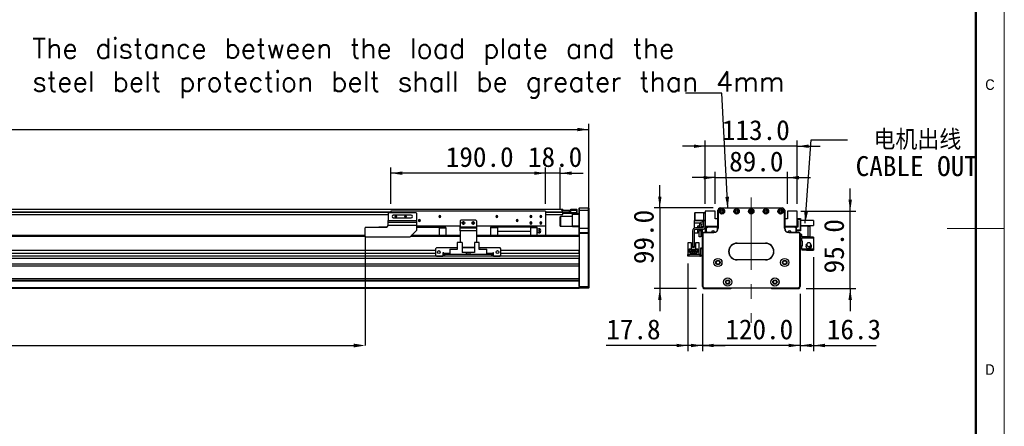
# Model space of a CAD drawing. Header units: millimetres. Extents: x 35 to 2924, y 35 to 2044.
# Tile 7 of 10: x 1696 to 2905, y 796 to 1296. Entities that reach past the tile are written whole.
import ezdxf

# ---------------------------------------------------------------- set-up
doc = ezdxf.new("R2010")
doc.units = ezdxf.units.MM
doc.header["$LTSCALE"] = 7
doc.header["$PDSIZE"] = -1
doc.linetypes.add('CENTERX2', pattern=[20.32, 12.7, -2.54, 2.54, -2.54])
doc.layers.add('DIMNS', color=7, linetype='Continuous')
doc.styles.add('SLDTEXTSTYLE1', font='Gothic.ttf', dxfattribs={"width": 0.913})
doc.styles.add('SLDTEXTSTYLE10', font='txt', dxfattribs={"bigfont": 'bigfont'})
doc.styles.add('SLDTEXTSTYLE9', font='txt')
doc.dimstyles.new('SLDDIMSTYLE0', dxfattribs={"dimtxt": 24.5, "dimasz": 14, "dimexe": 0, "dimexo": 0.0625, "dimgap": 6.125, "dimtad": 2, "dimdec": 1, "dimrnd": 1e-09, "dimzin": 4, "dimdsep": 46, "dimtxsty": 'SLDTEXTSTYLE9', "dimsah": 1, "dimcen": 0.09, "dimadec": 0, "dimazin": 1, "dimtfac": 1, "dimtdec": 1, "dimtofl": 0, "dimtmove": 0, "dimatfit": 3, "dimfxl": 0, "dimfrac": 2, "dimtolj": 1, "dimtzin": 12, "dimarcsym": 0})
doc.dimstyles.new('SLDDIMSTYLE1', dxfattribs={"dimtxt": 24.5, "dimasz": 14, "dimexe": 0, "dimexo": 0.0625, "dimgap": 6.125, "dimtad": 2, "dimdec": 1, "dimrnd": 1e-09, "dimzin": 4, "dimdsep": 46, "dimtxsty": 'SLDTEXTSTYLE9', "dimsah": 1, "dimcen": 0.09, "dimadec": 0, "dimazin": 1, "dimtfac": 1, "dimtdec": 1, "dimtmove": 0, "dimatfit": 0, "dimfxl": 0, "dimfrac": 2, "dimtolj": 1, "dimtzin": 12, "dimarcsym": 0})
doc.dimstyles.new('SLDDIMSTYLE2', dxfattribs={"dimtxt": 0.18, "dimasz": 14, "dimexe": 0, "dimexo": 0.0625, "dimgap": 0, "dimtad": 0, "dimtih": 1, "dimtoh": 1, "dimdec": 0, "dimrnd": 1e-09, "dimzin": 0, "dimdsep": 46, "dimtxsty": 'Standard', "dimsah": 1, "dimcen": 0.09, "dimadec": 0, "dimazin": 0, "dimtfac": 14, "dimtdec": 0, "dimtofl": 0, "dimtmove": 0, "dimatfit": 3, "dimfxl": 0, "dimfrac": 2, "dimtolj": 1, "dimtzin": 0, "dimarcsym": 0})
doc.dimstyles.new('SLDDIMSTYLE3', dxfattribs={"dimtxt": 24.5, "dimasz": 14, "dimexe": 0, "dimexo": 0.0625, "dimgap": 6.125, "dimtad": 2, "dimdec": 1, "dimrnd": 1e-09, "dimzin": 12, "dimdsep": 46, "dimtxsty": 'SLDTEXTSTYLE9', "dimsah": 1, "dimcen": 0.09, "dimadec": 0, "dimazin": 3, "dimtfac": 1, "dimtdec": 1, "dimtmove": 0, "dimatfit": 0, "dimfxl": 0, "dimfrac": 2, "dimtolj": 1, "dimtzin": 12, "dimarcsym": 0})

# ---------------------------------------------------------------- blocks, each defined once
blk = doc.blocks.new('_D')
at = {"layer": 'DIMNS'}
for p, q in [((118.9, 1042), (118.9, 1167.9)), ((118.9, 1160.9), (2394.9, 1160.9)), ((2394.9, 1042), (2394.9, 1167.9))]:
    blk.add_line(p, q, dxfattribs=at)
for points in [[(118.9, 1160.9), (132.9, 1158.8), (132.9, 1163)], [(2394.9, 1160.9), (2380.9, 1163), (2380.9, 1158.8)]]:
    blk.add_solid(points, dxfattribs=at)
at = {"layer": 'DIMNS', "insert": (1211.1, 1193.1), "char_height": 24.5, "attachment_point": 1, "style": 'SLDTEXTSTYLE9'}
blk.add_mtext('2276.0', dxfattribs=at)
blk = doc.blocks.new('_D_3')
at = {"layer": 'DIMNS'}
for p, q in [((2151.9, 1069.5), (2151.9, 1114.3)), ((2341.9, 1069.5), (2341.9, 1114.3)), ((2341.9, 1107.3), (2151.9, 1107.3))]:
    blk.add_line(p, q, dxfattribs=at)
for points in [[(2151.9, 1107.3), (2165.9, 1105.2), (2165.9, 1109.4)], [(2341.9, 1107.3), (2327.9, 1109.4), (2327.9, 1105.2)]]:
    blk.add_solid(points, dxfattribs=at)
at = {"layer": 'DIMNS', "insert": (2219.3, 1139.5), "char_height": 24.5, "attachment_point": 1, "style": 'SLDTEXTSTYLE9'}
blk.add_mtext('190.0', dxfattribs=at)
blk = doc.blocks.new('_D_4')
at = {"layer": 'Defpoints', "color": 0}
for p in [(360.4, 1033.6), (2120.4, 1030.1), (2120.4, 895.6)]:
    blk.add_point(p, dxfattribs=at)
at = {"layer": 'DIMNS', "color": 0, "lineweight": -2}
for p, q in [((360.4, 1033.5), (360.4, 895.6)), ((2120.4, 1030), (2120.4, 895.6)), ((374.4, 895.6), (2106.4, 895.6))]:
    blk.add_line(p, q, dxfattribs=at)
at = {"layer": 'DIMNS', "color": 0}
for points in [[(374.4, 897.9), (374.4, 893.2), (360.4, 895.6)], [(2106.4, 897.9), (2106.4, 893.2), (2120.4, 895.6)]]:
    blk.add_solid(points, dxfattribs=at)
at = {"layer": 'DIMNS', "color": 0, "insert": (1265.3, 889.4), "char_height": 24.5, "attachment_point": 2, "style": 'SLDTEXTSTYLE9'}
blk.add_mtext('\\A1;Stroke T=1760.0', dxfattribs=at)
blk = doc.blocks.new('_D_5')
at = {"layer": 'DIMNS'}
for p, q in [((2341.9, 1069.5), (2341.9, 1114.3)), ((2359.9, 1062.7), (2359.9, 1114.3)), ((2341.9, 1107.3), (2313.9, 1107.3)), ((2359.9, 1107.3), (2341.9, 1107.3)), ((2359.9, 1107.3), (2387.9, 1107.3))]:
    blk.add_line(p, q, dxfattribs=at)
for points in [[(2341.9, 1107.3), (2327.9, 1109.4), (2327.9, 1105.2)], [(2359.9, 1107.3), (2373.9, 1105.2), (2373.9, 1109.4)]]:
    blk.add_solid(points, dxfattribs=at)
at = {"layer": 'DIMNS', "insert": (2320.2, 1139.5), "char_height": 24.5, "attachment_point": 1, "style": 'SLDTEXTSTYLE9'}
blk.add_mtext('18.0', dxfattribs=at)
blk = doc.blocks.new('_D_6')
at = {"layer": 'DIMNS'}
for p, q in [((2534.4, 959.2), (2534.4, 888.6)), ((2654.4, 959.2), (2654.4, 888.6)), ((2534.4, 895.6), (2506.4, 895.6)), ((2654.4, 895.6), (2534.4, 895.6)), ((2654.4, 895.6), (2682.4, 895.6))]:
    blk.add_line(p, q, dxfattribs=at)
for points in [[(2534.4, 895.6), (2520.4, 897.7), (2520.4, 893.5)], [(2654.4, 895.6), (2668.4, 893.5), (2668.4, 897.7)]]:
    blk.add_solid(points, dxfattribs=at)
at = {"layer": 'DIMNS', "insert": (2562.5, 927.7), "char_height": 24.5, "attachment_point": 1, "style": 'SLDTEXTSTYLE9'}
blk.add_mtext('120.0', dxfattribs=at)
blk = doc.blocks.new('_D_7')
at = {"layer": 'DIMNS'}
for p, q in [((2516.6, 996.5), (2516.6, 888.6)), ((2534.4, 959.2), (2534.4, 888.6)), ((2516.6, 895.6), (2416.4, 895.6)), ((2534.4, 895.6), (2516.6, 895.6)), ((2534.4, 895.6), (2562.4, 895.6))]:
    blk.add_line(p, q, dxfattribs=at)
for points in [[(2516.6, 895.6), (2502.6, 897.7), (2502.6, 893.5)], [(2534.4, 895.6), (2548.4, 893.5), (2548.4, 897.7)]]:
    blk.add_solid(points, dxfattribs=at)
at = {"layer": 'DIMNS', "insert": (2416.4, 927.7), "char_height": 24.5, "attachment_point": 1, "style": 'SLDTEXTSTYLE9'}
blk.add_mtext('17.8', dxfattribs=at)
blk = doc.blocks.new('_D_8')
at = {"layer": 'DIMNS'}
for p, q in [((2482.1, 1064.6), (2482.1, 1092.6)), ((2547.5, 1064.6), (2475.1, 1064.6)), ((2482.1, 1064.6), (2482.1, 965.6)), ((2527, 965.6), (2475.1, 965.6)), ((2482.1, 965.6), (2482.1, 937.6))]:
    blk.add_line(p, q, dxfattribs=at)
for points in [[(2482.1, 1064.6), (2484.2, 1078.6), (2480, 1078.6)], [(2482.1, 965.6), (2480, 951.6), (2484.2, 951.6)]]:
    blk.add_solid(points, dxfattribs=at)
at = {"layer": 'DIMNS', "insert": (2450, 995.6), "char_height": 24.5, "attachment_point": 1, "rotation": 90, "style": 'SLDTEXTSTYLE9'}
blk.add_mtext('99.0', dxfattribs=at)
blk = doc.blocks.new('_D_9')
at = {"layer": 'DIMNS'}
for p, q in [((2549.9, 1101.8), (2521.9, 1101.8)), ((2549.9, 1069.5), (2549.9, 1108.8)), ((2549.9, 1101.8), (2638.9, 1101.8)), ((2638.9, 1069.5), (2638.9, 1108.8)), ((2638.9, 1101.8), (2666.9, 1101.8))]:
    blk.add_line(p, q, dxfattribs=at)
for points in [[(2549.9, 1101.8), (2535.9, 1103.9), (2535.9, 1099.7)], [(2638.9, 1101.8), (2652.9, 1099.7), (2652.9, 1103.9)]]:
    blk.add_solid(points, dxfattribs=at)
at = {"layer": 'DIMNS', "insert": (2567.2, 1134), "char_height": 24.5, "attachment_point": 1, "style": 'SLDTEXTSTYLE9'}
blk.add_mtext('89.0', dxfattribs=at)
blk = doc.blocks.new('_D_10')
at = {"layer": 'DIMNS'}
for p, q in [((2537.9, 1140.4), (2509.9, 1140.4)), ((2537.9, 1069.5), (2537.9, 1147.4)), ((2650.9, 1140.4), (2537.9, 1140.4)), ((2650.9, 1069.5), (2650.9, 1147.4)), ((2650.9, 1140.4), (2678.9, 1140.4))]:
    blk.add_line(p, q, dxfattribs=at)
for points in [[(2537.9, 1140.4), (2523.9, 1142.5), (2523.9, 1138.3)], [(2650.9, 1140.4), (2664.9, 1138.3), (2664.9, 1142.5)]]:
    blk.add_solid(points, dxfattribs=at)
at = {"layer": 'DIMNS', "insert": (2558.3, 1172.5), "char_height": 24.5, "attachment_point": 1, "style": 'SLDTEXTSTYLE9'}
blk.add_mtext('113.0', dxfattribs=at)
blk = doc.blocks.new('_D_11')
at = {"layer": 'DIMNS'}
for p, q in [((2715.8, 1060.6), (2715.8, 1088.6)), ((2655.4, 1060.6), (2722.8, 1060.6)), ((2715.8, 965.6), (2715.8, 1060.6)), ((2661.8, 965.6), (2722.8, 965.6)), ((2715.8, 965.6), (2715.8, 937.6))]:
    blk.add_line(p, q, dxfattribs=at)
for points in [[(2715.8, 1060.6), (2717.9, 1074.6), (2713.7, 1074.6)], [(2715.8, 965.6), (2713.7, 951.6), (2717.9, 951.6)]]:
    blk.add_solid(points, dxfattribs=at)
at = {"layer": 'DIMNS', "insert": (2683.6, 984.2), "char_height": 24.5, "attachment_point": 1, "rotation": 90, "style": 'SLDTEXTSTYLE9'}
blk.add_mtext('95.0', dxfattribs=at)
blk = doc.blocks.new('_D_12')
at = {"layer": 'DIMNS'}
for p, q in [((2670.7, 1004), (2670.7, 888.6)), ((2654.4, 959.2), (2654.4, 888.6)), ((2654.4, 895.6), (2626.4, 895.6)), ((2654.4, 895.6), (2670.7, 895.6)), ((2670.7, 895.6), (2747.5, 895.6))]:
    blk.add_line(p, q, dxfattribs=at)
for points in [[(2654.4, 895.6), (2640.4, 897.7), (2640.4, 893.5)], [(2670.7, 895.6), (2684.7, 893.5), (2684.7, 897.7)]]:
    blk.add_solid(points, dxfattribs=at)
at = {"layer": 'DIMNS', "insert": (2687.1, 927.7), "char_height": 24.5, "attachment_point": 1, "style": 'SLDTEXTSTYLE9'}
blk.add_mtext('16.3', dxfattribs=at)
blk = doc.blocks.new('SW_NOTE_4')
at = {"layer": 'DIMNS', "color": 0, "char_height": 24.5, "attachment_point": 2}
for s, insert, style in [('电机出线', (85.9, 12.2), 'SLDTEXTSTYLE10'), ('CABLE OUT', (85.2, -20.1), 'SLDTEXTSTYLE9')]:
    blk.add_mtext(s, dxfattribs=dict(at, insert=insert, style=style))
blk = doc.blocks.new('SW_NOTE_5')
at = {"layer": 'DIMNS', "color": 0, "insert": (-801.9, 67.3), "char_height": 24.5, "attachment_point": 1, "style": 'SLDTEXTSTYLE10'}
blk.add_mtext('The distance between the load plate and the \\Psteel belt protection belt shall be greater than 4mm', dxfattribs=at)

msp = doc.modelspace()

# ---------------------------------------------------------------- linework, layer by layer
at = {"color": 7, "linetype": 'Continuous', "lineweight": 18}
for p, q in [((2905, 35), (2905, 2044)), ((2870, 2009), (2870, 70)), ((2905, 1039.5), (2835, 1039.5))]:
    msp.add_line(p, q, dxfattribs=at)
at = {"color": 7, "linetype": 'Continuous', "lineweight": 50}
msp.add_line((2870, 2009), (2870, 70), dxfattribs=at)
at = {"color": 7, "linetype": 'Continuous', "lineweight": 25}
for p, q in [((2383.22, 1064.56), (2382.92, 1064.26)), ((2382.92, 1061.56), (2382.92, 1064.26)), ((2383.22, 1064.56), (2383.22, 1061.56)), ((2383.22, 1064.56), (2394.62, 1064.56)), ((2394.62, 1061.56), (2394.62, 1064.56)), ((2394.62, 1064.56), (2394.92, 1064.26)), ((2394.92, 1064.26), (2394.92, 1061.56)), ((2556.4, 1064.56), (2632.4, 1064.56)), ((2556.4, 1064.56), (2556.4, 1064.26)), ((2632.4, 1064.26), (2556.4, 1064.26)), ((2632.4, 1064.56), (2632.4, 1064.26)), ((151.92, 1062.91), (2362.92, 1062.91)), ((367.42, 1056.41), (2148.42, 1056.41)), ((2149.42, 1059.06), (2148.42, 1058.06)), ((2148.42, 1058.06), (2148.42, 1049.06)), ((2149.42, 1059.06), (2182.42, 1059.06)), ((2341.92, 1060.56), (2151.92, 1060.56)), ((2151.92, 1060.56), (2151.92, 1059.06)), ((2176.92, 1055.66), (2154.92, 1055.66)), ((2154.92, 1052.46), (2176.92, 1052.46)), ((2157.92, 1054.06), (2156.67, 1054.06)), ((2157.92, 1054.06), (2159.17, 1054.06)), ((2169.92, 1054.06), (2168.67, 1054.06)), ((2169.92, 1054.06), (2171.17, 1054.06)), ((2183.42, 1058.06), (2182.42, 1059.06)), ((2183.42, 1058.06), (2183.42, 1049.06)), ((2211.92, 1054.06), (2210.67, 1054.06)), ((2211.92, 1054.06), (2213.17, 1054.06)), ((2281.92, 1054.06), (2280.67, 1054.06)), ((2281.92, 1054.06), (2283.17, 1054.06)), ((2323.92, 1054.06), (2322.67, 1054.06)), ((2323.92, 1054.06), (2325.17, 1054.06)), ((2335.92, 1054.06), (2334.67, 1054.06)), ((2335.92, 1054.06), (2337.17, 1054.06)), ((2341.92, 1060.56), (2341.92, 1042.06)), ((2341.92, 1056.41), (2362.92, 1056.41)), ((2360.22, 1054.06), (2359.92, 1053.76)), ((2359.92, 1050.26), (2359.92, 1053.76)), ((2374.92, 1054.06), (2360.22, 1054.06)), ((2360.22, 1054.06), (2360.22, 1050.38)), ((2361.92, 1061.57), (2361.92, 1061.76)), ((2361.92, 1061.76), (2362.42, 1061.76)), ((2362.42, 1061.76), (2362.42, 1059.76)), ((2362.42, 1061.76), (2371.42, 1061.76)), ((2362.42, 1059.76), (2371.42, 1059.76)), ((2362.72, 1059.26), (2362.72, 1059.27)), ((2362.72, 1059.26), (2362.72, 1059.06)), ((2372.92, 1059.26), (2362.72, 1059.26)), ((2362.72, 1059.26), (2362.72, 1059.26)), ((2362.72, 1059.06), (2362.72, 1058.27)), ((2362.72, 1059.06), (2380.12, 1059.06)), ((2362.92, 1061.76), (2362.92, 1062.91)), ((2362.92, 1059.41), (2362.92, 1059.91)), ((2362.92, 1059.56), (2372.92, 1059.56)), ((2362.92, 1056.41), (2362.92, 1059.41)), ((2380.12, 1057.56), (2362.92, 1057.56)), ((2371.42, 1059.76), (2371.42, 1061.76)), ((2371.42, 1061.76), (2371.92, 1061.76)), ((2371.92, 1059.76), (2371.42, 1059.76)), ((2371.92, 1061.76), (2371.92, 1059.76)), ((2371.92, 1059.76), (2372.42, 1059.76)), ((2372.42, 1059.56), (2372.42, 1059.76)), ((2372.92, 1063.06), (2380.12, 1063.06)), ((2372.92, 1061.56), (2372.92, 1063.06)), ((2372.92, 1059.26), (2372.92, 1061.56)), ((2380.12, 1061.56), (2372.92, 1061.56)), ((2374.92, 1056.56), (2374.92, 1057.56)), ((2382.92, 1056.56), (2374.92, 1056.56)), ((2374.92, 1042.56), (2374.92, 1056.56)), ((2380.12, 1061.56), (2380.12, 1063.06)), ((2380.42, 1062.76), (2380.12, 1063.06)), ((2380.12, 1059.06), (2380.12, 1061.56)), ((2380.42, 1061.56), (2380.12, 1061.56)), ((2380.12, 1057.56), (2380.12, 1059.06)), ((2380.12, 1059.06), (2380.42, 1059.06)), ((2380.12, 1057.56), (2380.42, 1057.86)), ((2380.12, 1057.56), (2382.92, 1057.56)), ((2380.42, 1062.76), (2380.42, 1061.56)), ((2380.42, 1061.56), (2380.42, 1059.06)), ((2380.42, 1059.06), (2380.42, 1057.86)), ((2383.22, 1061.56), (2382.92, 1061.56)), ((2382.92, 1039.56), (2382.92, 1061.56)), ((2383.22, 1061.56), (2383.22, 1039.56)), ((2394.62, 1061.56), (2383.22, 1061.56)), ((2394.62, 1039.56), (2394.62, 1061.56)), ((2394.62, 1061.56), (2394.92, 1061.56)), ((2394.92, 1061.56), (2394.92, 1039.56)), ((2525.2, 1059.06), (2524.9, 1058.76)), ((2525.2, 1058.76), (2524.9, 1058.64)), ((2524.9, 1058.64), (2524.9, 1058.76)), ((2524.9, 1049.49), (2524.9, 1058.64)), ((2525.2, 1059.06), (2525.2, 1058.76)), ((2525.2, 1059.06), (2535.9, 1059.06)), ((2525.2, 1058.76), (2525.2, 1049.36)), ((2535.9, 1058.76), (2525.2, 1058.76)), ((2535.9, 1058.06), (2535.9, 1059.06)), ((2535.9, 1059.06), (2537.9, 1059.06)), ((2537.9, 1058.06), (2535.9, 1058.06)), ((2535.9, 1058.06), (2535.9, 1049.56)), ((2549.9, 1060.56), (2537.9, 1060.56)), ((2537.9, 1060.56), (2537.9, 1042.06)), ((2549.9, 1051.06), (2549.9, 1060.56)), ((2553.4, 1061.56), (2553.4, 1061.76)), ((2553.4, 1061.76), (2553.41, 1061.76)), ((2553.4, 1039.56), (2553.4, 1061.56)), ((2553.4, 1061.56), (2553.7, 1061.56)), ((2553.7, 1061.56), (2553.7, 1039.56)), ((2635.4, 1061.56), (2635.1, 1061.56)), ((2635.1, 1039.56), (2635.1, 1061.56)), ((2635.39, 1061.76), (2635.4, 1061.76)), ((2635.4, 1061.76), (2635.4, 1061.56)), ((2635.4, 1061.56), (2635.4, 1039.56)), ((2638.9, 1060.56), (2638.9, 1051.06)), ((2650.9, 1060.56), (2638.9, 1060.56)), ((2650.9, 1042.06), (2650.9, 1060.56)), ((2121.42, 1041.06), (2120.42, 1040.06)), ((2120.42, 1030.06), (2120.42, 1040.06)), ((2121.42, 1041.06), (2146.42, 1041.06)), ((2137.22, 1041.26), (2137.02, 1041.06)), ((2137.22, 1041.26), (2147.29, 1041.26)), ((2137.22, 1041.26), (2137.22, 1041.06)), ((2148.42, 1049.06), (2183.42, 1049.06)), ((2148.42, 1047.07), (2148.42, 1049.06)), ((2148.42, 1047.07), (2183.42, 1047.07)), ((2148.42, 1043.08), (2148.42, 1047.07)), ((2148.42, 1043.08), (2148.42, 1043.06)), ((2183.42, 1043.08), (2148.42, 1043.08)), ((2183.42, 1049.06), (2183.42, 1047.07)), ((2183.42, 1047.07), (2183.42, 1043.08)), ((2183.42, 1043.08), (2183.42, 1037.06)), ((2236.92, 1042.06), (2183.42, 1042.06)), ((2183.42, 1041.06), (2211.17, 1041.06)), ((2186.92, 1049.06), (2185.67, 1049.06)), ((2186.92, 1049.06), (2188.17, 1049.06)), ((2211.17, 1041.06), (2211.17, 1042.06)), ((2211.17, 1041.06), (2211.17, 1030.56)), ((2219.42, 1040.96), (2211.17, 1040.96)), ((2211.17, 1040.01), (2219.42, 1040.01)), ((2219.42, 1040.01), (2219.42, 1040.96)), ((2219.42, 1040.01), (2219.42, 1030.56)), ((2237.92, 1049.56), (2236.92, 1048.56)), ((2236.92, 1048.56), (2236.92, 1041.56)), ((2236.92, 1041.56), (2256.92, 1041.56)), ((2236.92, 1040.06), (2236.92, 1041.56)), ((2236.92, 1040.06), (2256.92, 1040.06)), ((2236.92, 1036.56), (2236.92, 1040.06)), ((2255.92, 1049.56), (2237.92, 1049.56)), ((2240.92, 1046.06), (2239.67, 1046.06)), ((2240.92, 1046.06), (2242.17, 1046.06)), ((2252.92, 1046.06), (2251.67, 1046.06)), ((2252.92, 1046.06), (2254.17, 1046.06)), ((2256.92, 1048.56), (2255.92, 1049.56)), ((2256.92, 1048.56), (2256.92, 1041.56)), ((2341.92, 1042.06), (2256.92, 1042.06)), ((2256.92, 1041.56), (2256.92, 1040.06)), ((2256.92, 1040.06), (2256.92, 1036.56)), ((2282.67, 1040.96), (2274.42, 1040.96)), ((2274.42, 1040.96), (2274.42, 1040.01)), ((2282.67, 1040.01), (2274.42, 1040.01)), ((2274.42, 1040.01), (2274.42, 1030.56)), ((2282.67, 1042.06), (2282.67, 1041.06)), ((2323.17, 1041.06), (2282.67, 1041.06)), ((2282.67, 1041.06), (2282.67, 1036.06)), ((2306.92, 1049.06), (2305.67, 1049.06)), ((2306.92, 1049.06), (2308.17, 1049.06)), ((2323.92, 1046.06), (2322.67, 1046.06)), ((2323.17, 1041.06), (2323.17, 1042.06)), ((2323.17, 1041.06), (2323.17, 1036.06)), ((2331.42, 1040.96), (2323.17, 1040.96)), ((2331.42, 1040.01), (2323.17, 1040.01)), ((2323.92, 1046.06), (2325.17, 1046.06)), ((2331.42, 1040.01), (2331.42, 1040.96)), ((2331.42, 1030.56), (2331.42, 1040.01)), ((2335.92, 1046.06), (2334.67, 1046.06)), ((2335.92, 1046.06), (2337.17, 1046.06)), ((2341.92, 1042.06), (2341.92, 1030.56)), ((2359.92, 1042.36), (2359.92, 1050.26)), ((2359.92, 1042.36), (2360.22, 1042.06)), ((2360.22, 1050.38), (2360.22, 1042.06)), ((2360.22, 1042.06), (2374.92, 1042.06)), ((2374.92, 1042.56), (2382.92, 1042.56)), ((2374.92, 1041.56), (2374.92, 1042.56)), ((2382.92, 1041.56), (2374.92, 1041.56)), ((2383.22, 1039.56), (2382.92, 1039.56)), ((2382.92, 1034.26), (2382.92, 1039.56)), ((2383.22, 1039.56), (2383.22, 1034.56)), ((2383.22, 1039.56), (2394.62, 1039.56)), ((2394.62, 1034.56), (2394.62, 1039.56)), ((2394.92, 1039.56), (2394.62, 1039.56)), ((2394.92, 1039.56), (2394.92, 1034.26)), ((2524.6, 1046.46), (2524.6, 1049.06)), ((2524.6, 1049.06), (2535.9, 1049.06)), ((2524.6, 1046.46), (2532.26, 1046.46)), ((2524.6, 1039.81), (2524.6, 1046.46)), ((2524.9, 1049.36), (2524.9, 1049.49)), ((2525.2, 1049.36), (2524.9, 1049.49)), ((2524.9, 1049.36), (2525.2, 1049.06)), ((2525.2, 1049.36), (2525.2, 1049.06)), ((2525.2, 1049.36), (2535.9, 1049.36)), ((2534.4, 1040.06), (2525.9, 1040.06)), ((2528.9, 1042.56), (2530.4, 1042.56)), ((2528.9, 1040.06), (2528.9, 1042.56)), ((2530.4, 1043.08), (2530.4, 1040.06)), ((2532.4, 1043.06), (2532.4, 1040.06)), ((2532.4, 1042.56), (2533.9, 1042.56)), ((2533.9, 1042.56), (2533.9, 1040.06)), ((2535.9, 1049.56), (2537.9, 1049.56)), ((2535.9, 1048.56), (2535.9, 1049.56)), ((2535.9, 1048.56), (2535.9, 1041.56)), ((2537.9, 1048.56), (2535.9, 1048.56)), ((2537.9, 1042.06), (2553.4, 1042.06)), ((2537.9, 1042.06), (2537.9, 1041.56)), ((2538.2, 1034.56), (2538.2, 1042.06)), ((2538.9, 1041.06), (2539.9, 1042.06)), ((2538.9, 1041.06), (2538.9, 1036.06)), ((2539.5, 1040.01), (2540.45, 1040.96)), ((2539.5, 1034.56), (2539.5, 1040.01)), ((2552.65, 1040.96), (2540.45, 1040.96)), ((2553.4, 1051.06), (2549.9, 1051.06)), ((2550.82, 1042.06), (2551.03, 1041.86)), ((2553.4, 1041.56), (2551.74, 1041.56)), ((2552.65, 1040.96), (2552.65, 1036.93)), ((2553.4, 1040.96), (2552.65, 1040.96)), ((2553.7, 1039.56), (2553.4, 1039.56)), ((2635.4, 1039.56), (2635.1, 1039.56)), ((2638.9, 1051.06), (2635.4, 1051.06)), ((2635.4, 1042.06), (2650.9, 1042.06)), ((2637.06, 1041.56), (2635.4, 1041.56)), ((2636.15, 1040.96), (2635.4, 1040.96)), ((2636.15, 1036.93), (2636.15, 1040.96)), ((2648.35, 1040.96), (2636.15, 1040.96)), ((2637.98, 1042.06), (2637.77, 1041.86)), ((2648.35, 1040.96), (2649.3, 1040.01)), ((2649.9, 1041.06), (2648.9, 1042.06)), ((2649.3, 1034.56), (2649.3, 1040.01)), ((2649.9, 1034.56), (2649.9, 1041.06)), ((2651.4, 1041.06), (2649.9, 1041.06)), ((2650.9, 1051.56), (2654.6, 1051.56)), ((2654.6, 1050.56), (2650.9, 1050.56)), ((2650.9, 1049.06), (2651.4, 1049.06)), ((2650.9, 1043.06), (2651.4, 1043.06)), ((2651.4, 1042.06), (2650.9, 1042.06)), ((2651.4, 1049.06), (2651.4, 1041.06)), ((2654.6, 1050.56), (2654.6, 1051.56)), ((2654.6, 1051.56), (2654.9, 1051.26)), ((2654.9, 1050.44), (2654.6, 1050.56)), ((2654.6, 1037.56), (2654.6, 1050.56)), ((2654.9, 1051.26), (2654.9, 1050.44)), ((2654.9, 1050.44), (2654.9, 1037.69)), ((2670.9, 1049.06), (2654.9, 1049.06)), ((2654.9, 1043.06), (2670.9, 1043.06)), ((2664.3, 1042.06), (2654.9, 1042.06)), ((2664.3, 1029.06), (2664.3, 1042.06)), ((2664.3, 1042.06), (2666.3, 1042.06)), ((2666.3, 1042.06), (2666.3, 1029.06)), ((2670.9, 1049.06), (2670.9, 1043.06)), ((2120.42, 1030.56), (276.92, 1030.56)), ((2120.42, 1030.06), (2121.42, 1029.06)), ((2121.42, 1029.06), (2175.42, 1029.06)), ((2175.42, 1029.06), (2183.42, 1037.06)), ((2236.92, 1030.56), (2176.92, 1030.56)), ((2236.92, 1036.56), (2236.92, 1022.31)), ((2256.92, 1036.56), (2236.92, 1036.56)), ((2256.92, 1036.56), (2256.92, 1022.31)), ((2382.92, 1030.56), (2256.92, 1030.56)), ((2282.67, 1036.06), (2323.17, 1036.06)), ((2282.67, 1036.06), (2282.67, 1035.76)), ((2323.17, 1035.76), (2282.67, 1035.76)), ((2282.67, 1035.76), (2282.67, 1030.56)), ((2323.17, 1035.76), (2323.17, 1036.06)), ((2323.17, 1035.76), (2323.17, 1030.56)), ((2331.42, 1039.06), (2333.74, 1039.06)), ((2331.42, 1036.56), (2333.74, 1036.56)), ((2333.74, 1034.06), (2331.42, 1034.06)), ((2383.22, 1034.56), (2382.92, 1034.26)), ((2382.92, 1033.06), (2382.92, 1034.26)), ((2382.92, 1030.28), (2382.92, 1033.06)), ((2383.22, 1033.06), (2382.92, 1033.06)), ((2382.92, 1030.28), (2382.92, 1029.56)), ((2382.92, 1029.56), (2382.92, 1012.11)), ((2383.22, 1034.56), (2383.22, 1033.06)), ((2383.22, 1034.56), (2394.62, 1034.56)), ((2383.22, 1033.06), (2383.22, 968.06)), ((2394.62, 1033.06), (2383.22, 1033.06)), ((2394.62, 1033.06), (2394.62, 1034.56)), ((2394.92, 1034.26), (2394.62, 1034.56)), ((2394.62, 968.06), (2394.62, 1033.06)), ((2394.92, 1033.06), (2394.62, 1033.06)), ((2394.92, 1034.26), (2394.92, 1033.06)), ((2394.92, 1033.06), (2394.92, 968.19)), ((2522.4, 1036.56), (2522.4, 1017.06)), ((2524.4, 1036.56), (2524.4, 1017.06)), ((2524.6, 1033.56), (2524.6, 1037.31)), ((2528.9, 1033.56), (2524.6, 1033.56)), ((2534.4, 1038.06), (2525.9, 1038.06)), ((2528.9, 1033.56), (2528.9, 1038.06)), ((2530.4, 1038.06), (2530.4, 1037.06)), ((2530.4, 1037.06), (2532.4, 1037.06)), ((2530.4, 1029.06), (2530.4, 1037.06)), ((2532.4, 1029.06), (2530.4, 1029.06)), ((2532.4, 1038.06), (2532.4, 1037.06)), ((2532.4, 1037.06), (2532.4, 1029.06)), ((2533.9, 1038.06), (2533.9, 1033.56)), ((2534.49, 1033.56), (2533.9, 1033.56)), ((2534.4, 968.06), (2534.4, 1033.06)), ((2534.7, 1033.06), (2534.4, 1033.06)), ((2534.7, 1033.06), (2534.7, 968.19)), ((2535.9, 1034.26), (2535.9, 1034.56)), ((2535.9, 1034.56), (2548.4, 1034.56)), ((2548.4, 1034.26), (2535.9, 1034.26)), ((2538.9, 1036.06), (2538.9, 1034.56)), ((2539.2, 1035.76), (2538.9, 1036.06)), ((2539.2, 1035.76), (2539.2, 1034.56)), ((2548.4, 1034.26), (2548.4, 1034.56)), ((2640.4, 1034.56), (2640.4, 1034.26)), ((2640.4, 1034.56), (2652.9, 1034.56)), ((2652.9, 1034.26), (2640.4, 1034.26)), ((2649.9, 1037.56), (2654.6, 1037.56)), ((2654.6, 1036.56), (2649.9, 1036.56)), ((2652.9, 1034.56), (2652.9, 1034.26)), ((2654.4, 1033.06), (2654.1, 1033.06)), ((2654.1, 968.19), (2654.1, 1033.06)), ((2654.4, 1033.06), (2654.4, 968.06)), ((2656.3, 1032.06), (2654.4, 1032.06)), ((2654.9, 1037.69), (2654.6, 1037.56)), ((2654.6, 1036.56), (2654.6, 1037.56)), ((2654.9, 1036.86), (2654.6, 1036.56)), ((2654.9, 1037.69), (2654.9, 1036.86)), ((2656.3, 1029.06), (2656.3, 1032.06)), ((2656.3, 1029.06), (2656.3, 1027.86)), ((2664.3, 1029.06), (2656.3, 1029.06)), ((2656.3, 1027.86), (2670.7, 1027.86)), ((2656.3, 1023.86), (2656.3, 1027.86)), ((2662.3, 1029.06), (2662.3, 1028.86)), ((2670.7, 1028.86), (2662.3, 1028.86)), ((2666.3, 1029.06), (2664.3, 1029.06)), ((2670.7, 1028.86), (2670.7, 1027.86)), ((2670.7, 1027.86), (2670.7, 1013.86)), ((2207.92, 1015.41), (2206.92, 1014.41)), ((2233.42, 1015.41), (2207.92, 1015.41)), ((2233.42, 1022.31), (2233.42, 1013.41)), ((2239.42, 1022.31), (2233.42, 1022.31)), ((2239.42, 1022.31), (2239.42, 1009.91)), ((2254.42, 1016.06), (2239.42, 1016.06)), ((2254.42, 1015.41), (2239.42, 1015.41)), ((2254.42, 1022.31), (2254.42, 1009.91)), ((2260.42, 1022.31), (2254.42, 1022.31)), ((2260.42, 1013.41), (2260.42, 1022.31)), ((2285.92, 1015.41), (2260.42, 1015.41)), ((2286.92, 1014.41), (2285.92, 1015.41)), ((2516.7, 1022.31), (2520.4, 1022.31)), ((2516.7, 1013.41), (2516.7, 1022.31)), ((2520.4, 1022.31), (2520.4, 1013.91)), ((2522.4, 1017.06), (2524.4, 1017.06)), ((2522.4, 1016.06), (2522.4, 1017.06)), ((2524.4, 1016.06), (2522.4, 1016.06)), ((2524.4, 1017.06), (2524.4, 1016.06)), ((2526.4, 1013.91), (2526.4, 1022.31)), ((2526.4, 1022.31), (2530.1, 1022.31)), ((2530.1, 1022.31), (2530.1, 1013.41)), ((2532.4, 1014.41), (2532.4, 1015.41)), ((2532.4, 1015.41), (2534.4, 1015.41)), ((2576.9, 1021.36), (2611.9, 1021.36)), ((2576.9, 1021.36), (2576.9, 1021.06)), ((2611.9, 1021.06), (2576.9, 1021.06)), ((2611.9, 1021.36), (2611.9, 1021.06)), ((2657.3, 1023.86), (2656.3, 1023.86)), ((2656.3, 1023.86), (2656.3, 1023.36)), ((2656.3, 1023.36), (2656.3, 1018.36)), ((2657.3, 1023.36), (2656.3, 1023.36)), ((2656.3, 1017.86), (2656.3, 1018.36)), ((2656.3, 1018.36), (2657.3, 1018.36)), ((2656.3, 1013.86), (2656.3, 1017.86)), ((2656.3, 1017.86), (2657.3, 1017.86)), ((2657.3, 1017.86), (2657.3, 1023.86)), ((2661.75, 1018.66), (2661.65, 1017.86)), ((2661.98, 1019.3), (2661.85, 1018.98)), ((2661.86, 1019.44), (2661.89, 1019.45)), ((2661.89, 1016.27), (2661.86, 1016.28)), ((2661.89, 1019.45), (2662.28, 1020.03)), ((2662.05, 1019.37), (2661.89, 1019.45)), ((2662.02, 1019.28), (2661.89, 1019.34)), ((2382.92, 1005.19), (130.92, 1005.19)), ((2206.92, 1012.11), (306.92, 1012.11)), ((2206.92, 1008.71), (306.92, 1008.71)), ((2206.92, 1014.41), (2206.92, 1006.41)), ((2206.92, 1006.41), (2207.92, 1005.41)), ((2207.92, 1005.41), (2215.92, 1005.41)), ((2216.92, 1009.41), (2215.92, 1009.41)), ((2215.92, 1009.41), (2215.92, 1005.41)), ((2216.92, 1008.71), (2215.92, 1008.71)), ((2216.92, 1008.41), (2216.92, 1009.41)), ((2216.92, 1008.41), (2216.92, 1007.41)), ((2216.92, 1005.41), (2216.92, 1007.41)), ((2216.92, 1007.41), (2217.92, 1007.41)), ((2217.92, 1005.41), (2216.92, 1005.41)), ((2217.92, 1007.41), (2217.92, 1005.41)), ((2275.92, 1007.41), (2217.92, 1007.41)), ((2275.92, 1005.41), (2217.92, 1005.41)), ((2224.22, 1013.91), (2232.02, 1013.91)), ((2224.22, 1013.91), (2224.22, 1013.41)), ((2224.22, 1013.41), (2224.22, 1007.41)), ((2233.42, 1013.41), (2224.22, 1013.41)), ((2232.52, 1013.41), (2232.02, 1013.91)), ((2244.92, 1009.91), (2239.42, 1009.91)), ((2244.92, 1007.41), (2244.92, 1009.91)), ((2246.92, 1009.91), (2244.92, 1009.91)), ((2246.92, 1007.41), (2246.92, 1009.91)), ((2248.92, 1009.91), (2246.92, 1009.91)), ((2248.92, 1009.91), (2248.92, 1007.41)), ((2254.42, 1009.91), (2248.92, 1009.91)), ((2269.62, 1013.41), (2260.42, 1013.41)), ((2261.82, 1013.91), (2261.32, 1013.41)), ((2261.82, 1013.91), (2269.62, 1013.91)), ((2269.62, 1013.41), (2269.62, 1013.91)), ((2269.62, 1007.41), (2269.62, 1013.41)), ((2275.92, 1005.41), (2275.92, 1007.41)), ((2275.92, 1007.41), (2276.92, 1007.41)), ((2276.92, 1005.41), (2275.92, 1005.41)), ((2277.92, 1009.41), (2276.92, 1009.41)), ((2276.92, 1009.41), (2276.92, 1008.41)), ((2277.92, 1008.71), (2276.92, 1008.71)), ((2276.92, 1007.41), (2276.92, 1008.41)), ((2276.92, 1007.41), (2276.92, 1005.41)), ((2277.92, 1005.41), (2277.92, 1009.41)), ((2277.92, 1005.41), (2285.92, 1005.41)), ((2285.92, 1005.41), (2286.92, 1006.41)), ((2286.92, 1006.41), (2286.92, 1014.41)), ((2382.92, 1012.11), (2286.92, 1012.11)), ((2382.92, 1008.71), (2286.92, 1008.71)), ((2382.92, 1008.71), (2382.92, 1012.11)), ((2382.92, 1008.71), (2382.92, 1005.19)), ((2382.92, 1005.19), (2382.92, 1003.88)), ((2382.92, 968.19), (2382.92, 1003.88)), ((2516.6, 1005.41), (2516.6, 1007.41)), ((2516.6, 1007.41), (2517.6, 1007.41)), ((2517.6, 1005.41), (2516.6, 1005.41)), ((2516.7, 1007.41), (2516.7, 1013.41)), ((2517.5, 1013.41), (2516.7, 1013.41)), ((2517.5, 1013.41), (2518, 1013.91)), ((2517.6, 1007.41), (2517.6, 1005.41)), ((2531.4, 1007.41), (2517.6, 1007.41)), ((2531.4, 1005.41), (2517.6, 1005.41)), ((2520.6, 1013.91), (2518, 1013.91)), ((2518.4, 1013.36), (2520.6, 1013.36)), ((2518.4, 1009.91), (2518.4, 1013.36)), ((2519.2, 1009.91), (2518.4, 1009.91)), ((2519.2, 1011.56), (2527.6, 1011.56)), ((2519.2, 1009.91), (2519.2, 1011.56)), ((2519.2, 1008.86), (2519.2, 1009.91)), ((2520.4, 1008.86), (2519.2, 1008.86)), ((2520.65, 1010.51), (2520.15, 1010.51)), ((2520.15, 1010.51), (2520.15, 1010.01)), ((2520.15, 1010.01), (2520.65, 1010.01)), ((2520.4, 1008.06), (2520.4, 1008.86)), ((2526.4, 1008.86), (2520.4, 1008.86)), ((2526.4, 1008.06), (2520.4, 1008.06)), ((2520.6, 1013.36), (2520.6, 1013.91)), ((2520.6, 1013.91), (2526.2, 1013.91)), ((2520.95, 1013.36), (2520.6, 1013.36)), ((2520.65, 1010.01), (2520.65, 1010.51)), ((2520.95, 1012.26), (2520.95, 1013.36)), ((2525.85, 1012.26), (2520.95, 1012.26)), ((2522.65, 1010.51), (2522.15, 1010.51)), ((2522.15, 1010.51), (2522.15, 1010.01)), ((2522.15, 1010.01), (2522.65, 1010.01)), ((2522.6, 1012.86), (2524.2, 1012.86)), ((2522.6, 1012.26), (2522.6, 1012.86)), ((2522.65, 1010.01), (2522.65, 1010.51)), ((2524.15, 1010.51), (2524.15, 1010.01)), ((2524.65, 1010.51), (2524.15, 1010.51)), ((2524.15, 1010.01), (2524.65, 1010.01)), ((2524.2, 1012.26), (2524.2, 1012.86)), ((2524.65, 1010.01), (2524.65, 1010.51)), ((2526.2, 1013.36), (2525.85, 1013.36)), ((2525.85, 1013.36), (2525.85, 1012.26)), ((2526.65, 1010.51), (2526.15, 1010.51)), ((2526.15, 1010.51), (2526.15, 1010.01)), ((2526.15, 1010.01), (2526.65, 1010.01)), ((2526.2, 1013.91), (2526.2, 1013.36)), ((2528.8, 1013.91), (2526.2, 1013.91)), ((2526.2, 1013.36), (2528.4, 1013.36)), ((2526.4, 1008.86), (2526.4, 1008.06)), ((2527.6, 1008.86), (2526.4, 1008.86)), ((2526.65, 1010.01), (2526.65, 1010.51)), ((2527.6, 1011.56), (2527.6, 1009.91)), ((2527.6, 1009.91), (2527.6, 1008.86)), ((2528.4, 1009.91), (2527.6, 1009.91)), ((2528.4, 1013.36), (2528.4, 1009.91)), ((2528.8, 1013.91), (2529.3, 1013.41)), ((2530.1, 1013.41), (2529.3, 1013.41)), ((2530.1, 1013.41), (2530.1, 1007.41)), ((2531.4, 1007.41), (2531.4, 1005.41)), ((2534.4, 1014.41), (2532.4, 1014.41)), ((2532.4, 1006.41), (2532.4, 1014.41)), ((2532.4, 1006.41), (2534.4, 1006.41)), ((2532.4, 1005.41), (2532.4, 1006.41)), ((2534.4, 1005.41), (2532.4, 1005.41)), ((2656.3, 1013.86), (2656.3, 1012.66)), ((2670.7, 1013.86), (2656.3, 1013.86)), ((2662.3, 1012.66), (2656.3, 1012.66)), ((2662.3, 1012.86), (2670.7, 1012.86)), ((2662.3, 1012.86), (2662.3, 1012.66)), ((2670.7, 1013.86), (2670.7, 1012.86)), ((2382.92, 1002.59), (130.92, 1002.59)), ((2382.92, 995.66), (130.92, 995.66)), ((2382.92, 993.06), (130.92, 993.06)), ((2576.9, 1001.06), (2611.9, 1001.06)), ((2576.9, 1001.06), (2576.9, 1000.76)), ((2611.9, 1000.76), (2576.9, 1000.76)), ((2611.9, 1001.06), (2611.9, 1000.76)), ((2382.92, 977.56), (130.92, 977.56)), ((2382.92, 975.56), (130.92, 975.56)), ((2382.92, 974.56), (130.92, 974.56)), ((2382.92, 967.99), (2382.92, 968.19)), ((2382.92, 968.19), (2383.22, 968.06)), ((2382.92, 967.99), (2382.92, 966.56)), ((2383.22, 968.06), (2383.22, 966.06)), ((2383.22, 968.06), (2394.62, 968.06)), ((2394.92, 968.19), (2394.62, 968.06)), ((2394.62, 966.06), (2394.62, 968.06)), ((2394.92, 968.19), (2394.92, 966.36)), ((2534.7, 968.19), (2534.4, 968.06)), ((2536.4, 966.06), (2534.4, 968.06)), ((2534.7, 968.19), (2536.52, 966.36)), ((2534.9, 967.56), (2534.9, 966.56)), ((2652.28, 966.36), (2654.1, 968.19)), ((2654.4, 968.06), (2652.4, 966.06)), ((2653.9, 966.56), (2653.9, 967.56)), ((2654.1, 968.19), (2654.4, 968.06)), ((2382.92, 966.56), (130.92, 966.56)), ((2382.92, 965.56), (130.92, 965.56)), ((2382.92, 966.56), (2382.92, 965.56)), ((2382.92, 966.36), (2383.22, 966.06)), ((2394.62, 966.06), (2383.22, 966.06)), ((2394.92, 966.36), (2394.62, 966.06)), ((2534.9, 966.56), (2535.9, 965.56)), ((2535.9, 965.56), (2569.4, 965.56)), ((2536.52, 966.36), (2536.4, 966.06)), ((2652.4, 966.06), (2536.4, 966.06)), ((2536.52, 966.36), (2652.28, 966.36)), ((2569.4, 965.56), (2569.9, 966.06)), ((2618.9, 966.06), (2619.4, 965.56)), ((2619.4, 965.56), (2652.9, 965.56)), ((2652.28, 966.36), (2652.4, 966.06)), ((2652.9, 965.56), (2653.9, 966.56))]:
    msp.add_line(p, q, dxfattribs=at)
at = {"color": 8, "linetype": 'Continuous', "lineweight": 25}
for p, q in [((361.92, 1059.91), (2151.92, 1059.91)), ((361.92, 1059.41), (2151.92, 1059.41)), ((2341.92, 1059.91), (2362.92, 1059.91)), ((2341.92, 1059.41), (2362.92, 1059.41)), ((2362.7, 1059.06), (2362.72, 1059.06)), ((2120.92, 1029.56), (276.92, 1029.56)), ((2236.92, 1029.56), (2175.92, 1029.56)), ((2382.92, 1029.56), (2256.92, 1029.56)), ((2224.22, 1008.41), (2216.92, 1008.41)), ((2276.92, 1008.41), (2269.62, 1008.41))]:
    msp.add_line(p, q, dxfattribs=at)
at = {"color": 7, "linetype": 'Continuous', "lineweight": 25, "flags": 128}
for points in [[(2587.25, 1021.06), (2586.9, 1021.01), (2586.55, 1021.06)], [(2602.25, 1021.06), (2601.9, 1021.01), (2601.55, 1021.06)], [(2531.4, 1005.41), (2531.99, 1005.47), (2532.4, 1005.58)]]:
    msp.add_lwpolyline(points, dxfattribs=at)
at = {"color": 7, "linetype": 'Continuous', "lineweight": 25}
for centre, radius in [((2558.4, 1060.31), 3.25), ((2558.4, 1060.31), 3), ((2558.4, 1060.31), 1.6), ((2558.4, 1060.31), 1.25), ((2576.4, 1060.31), 3.25), ((2576.4, 1060.31), 3), ((2576.4, 1060.31), 1.6), ((2576.4, 1060.31), 1.25), ((2594.4, 1060.31), 3.25), ((2594.4, 1060.31), 3), ((2594.4, 1060.31), 1.6), ((2594.4, 1060.31), 1.25), ((2612.4, 1060.31), 3.25), ((2612.4, 1060.31), 3), ((2612.4, 1060.31), 1.6), ((2612.4, 1060.31), 1.25), ((2630.4, 1060.31), 3.25), ((2630.4, 1060.31), 3), ((2630.4, 1060.31), 1.6), ((2630.4, 1060.31), 1.25), ((2240.92, 1046.06), 1.7), ((2252.92, 1046.06), 1.7), ((2210.92, 1010.41), 1.7), ((2282.92, 1010.41), 1.7), ((2553.4, 997.55), 5.02), ((2553.4, 997.55), 5), ((2553.4, 997.55), 2.65), ((2553.4, 997.55), 2.1), ((2635.4, 997.55), 5.03), ((2635.4, 997.55), 5), ((2635.4, 997.55), 2.65), ((2635.4, 997.55), 2.1), ((2565.4, 973.52), 5.03), ((2565.4, 973.52), 5), ((2565.4, 973.52), 2.65), ((2565.4, 973.52), 2.1), ((2623.4, 973.52), 5.03), ((2623.4, 973.52), 5), ((2623.4, 973.52), 2.65), ((2623.4, 973.52), 2.1)]:
    msp.add_circle(centre, radius, dxfattribs=at)
for centre, radius, start, end in [((2556.4, 1061.56), 3, 90, 180), ((2556.4, 1061.56), 2.7, 90, 180), ((2632.4, 1061.56), 3, 0, 90), ((2632.4, 1061.56), 2.7, 0, 90), ((2154.92, 1054.06), 1.6, 90, 270), ((2157.92, 1054.06), 1.25, 0, 180), ((2157.92, 1054.06), 1.25, 180, 0), ((2169.92, 1054.06), 1.25, 0, 180), ((2169.92, 1054.06), 1.25, 180, 0), ((2176.92, 1054.06), 1.6, 270, 90), ((2211.92, 1054.06), 1.25, 0, 180), ((2211.92, 1054.06), 1.25, 180, 0), ((2281.92, 1054.06), 1.25, 0, 180), ((2281.92, 1054.06), 1.25, 180, 0), ((2323.92, 1054.06), 1.25, 0, 180), ((2323.92, 1054.06), 1.25, 180, 0), ((2335.92, 1054.06), 1.25, 0, 180), ((2335.92, 1054.06), 1.25, 180, 0), ((2146.42, 1043.06), 2, 270, 0), ((2186.92, 1049.06), 1.25, 0, 180), ((2186.92, 1049.06), 1.25, 180, 0), ((2240.92, 1046.06), 1.25, 0, 180), ((2240.92, 1046.06), 1.25, 180, 0), ((2252.92, 1046.06), 1.25, 0, 180), ((2252.92, 1046.06), 1.25, 180, 0), ((2306.92, 1049.06), 1.25, 0, 180), ((2306.92, 1049.06), 1.25, 180, 0), ((2323.92, 1046.06), 1.25, 0, 180), ((2323.92, 1046.06), 1.25, 180, 0), ((2335.92, 1046.06), 1.25, 0, 180), ((2335.92, 1046.06), 1.25, 180, 0), ((2525.9, 1036.56), 3.5, 90, 180), ((2534.4, 1043.08), 4, 94.78019, 180), ((2534.4, 1043.06), 2, 94.78019, 180), ((2533.9, 1049.06), 2, 274.78019, 0), ((2533.9, 1049.04), 4, 274.78019, 300), ((2534.4, 1041.56), 1.5, 270, 0), ((2534.4, 1041.56), 3.5, 270, 0), ((2548.4, 1039.56), 5.3, 270, 0), ((2548.4, 1039.56), 5, 270, 0), ((2551.74, 1042.56), 1, 224.99989, 270), ((2640.4, 1039.56), 5.3, 180, 270), ((2640.4, 1039.56), 5, 180, 270), ((2637.06, 1042.56), 1, 270, 315.00006), ((2332.92, 1036.56), 3, 9.9092, 56.43308), ((2332.92, 1036.56), 3, 303.54248, 350.11805), ((2335.82, 1036.56), 0.25, 270, 68.68077), ((2525.9, 1036.56), 1.5, 90, 180), ((2535.9, 1033.06), 1.5, 90, 180), ((2535.9, 1033.06), 1.2, 90, 180), ((2547.4, 1034.56), 2, 90, 180), ((2547.4, 1034.56), 2, 2.88033, 90), ((2641.4, 1034.56), 2, 90, 177.11965), ((2641.4, 1034.56), 2, 0, 90), ((2652.9, 1033.06), 1.5, 0, 90), ((2652.9, 1033.06), 1.2, 0, 90), ((2576.9, 1011.06), 10.3, 90, 270), ((2576.9, 1011.06), 10, 90, 270), ((2611.9, 1011.06), 10.3, 270, 90), ((2611.9, 1011.06), 10, 270, 90), ((2664.9, 1017.86), 3.4, 207.88541, 44.31348), ((2664.9, 1017.86), 3.45, 237.57421, 0), ((2664.9, 1017.86), 2.5, 274.06825, 11.05475), ((2664.9, 1017.86), 2.6, 277.27427, 10.90897), ((2664.9, 1017.86), 3.45, 0, 47.89891), ((2531.4, 1008.41), 1, 270, 0)]:
    msp.add_arc(centre, radius, start, end, dxfattribs=at)
for points, knots in [([(2333.74, 1039.06), (2333.86, 1038.99), (2334.1, 1038.85), (2334.37, 1038.54), (2334.54, 1038.19), (2334.6, 1037.81), (2334.54, 1037.43), (2334.37, 1037.08), (2334.1, 1036.78), (2333.86, 1036.63), (2333.74, 1036.56)], [0, 0, 0, 0, 0.1248276, 0.2498744, 0.3749729, 0.4999441, 0.6246641, 0.749591, 0.8746891, 1, 1, 1, 1]), ([(2334.58, 1039.06), (2334.58, 1039.06), (2334.6, 1039.06), (2334.53, 1039.06), (2334.37, 1039.06), (2334.1, 1039.06), (2333.86, 1039.06), (2333.74, 1039.06)], [0, 0, 0, 0, 0.00208911, 0.25098182, 0.50028373, 0.74992957, 1, 1, 1, 1]), ([(2333.74, 1036.56), (2333.86, 1036.49), (2334.1, 1036.35), (2334.37, 1036.04), (2334.54, 1035.69), (2334.6, 1035.31), (2334.54, 1034.93), (2334.37, 1034.58), (2334.1, 1034.28), (2333.86, 1034.13), (2333.74, 1034.06)], [0, 0, 0, 0, 0.1248281, 0.2498749, 0.3749728, 0.4999436, 0.6246644, 0.7495899, 0.8746892, 1, 1, 1, 1]), ([(2333.74, 1034.06), (2333.86, 1034.06), (2334.1, 1034.06), (2334.37, 1034.06), (2334.54, 1034.06), (2334.57, 1034.06), (2334.58, 1034.06)], [0, 0, 0, 0, 0.2503001, 0.5010389, 0.7518809, 1, 1, 1, 1]), ([(2335.91, 1036.33), (2335.91, 1036.33), (2335.91, 1036.34), (2335.91, 1036.39), (2335.91, 1036.47), (2335.91, 1036.56), (2335.91, 1036.65), (2335.91, 1036.73), (2335.91, 1036.78), (2335.91, 1036.79), (2335.91, 1036.8)], [0, 0, 0, 0, 0.1253623, 0.2500086, 0.3748813, 0.49974, 0.6243903, 0.7497224, 0.8748309, 1, 1, 1, 1]), ([(2662.73, 1020.79), (2662.54, 1020.43), (2662.21, 1019.77), (2661.75, 1018.71), (2661.53, 1017.89), (2661.48, 1017.22), (2661.58, 1016.66), (2661.8, 1016.06), (2662.26, 1015.46), (2662.94, 1015.02), (2663.67, 1014.79), (2664.43, 1014.78), (2665.14, 1015.02), (2665.32, 1015.14), (2665.27, 1015.18), (2665.25, 1015.19)], [0, 0, 0, 0, 0.18009562, 0.33000496, 0.44964579, 0.53974771, 0.5746208, 0.60532222, 0.67840053, 0.72140513, 0.76198066, 0.82916021, 0.8886692, 0.960596, 1, 1, 1, 1]), ([(2666.29, 1021.63), (2666.54, 1021.4), (2667.04, 1020.94), (2667.44, 1020.02), (2667.48, 1019.1), (2667.2, 1018.31), (2666.69, 1017.69), (2666, 1017.28), (2665.19, 1017.11), (2664.35, 1017.22), (2663.57, 1017.59), (2662.95, 1018.19), (2662.56, 1018.95), (2662.47, 1019.8), (2662.58, 1020.56), (2662.92, 1021.15), (2663.45, 1021.57), (2664.19, 1021.82), (2664.93, 1021.89), (2665.48, 1021.92), (2665.74, 1021.91), (2665.82, 1021.91), (2665.84, 1021.9), (2665.92, 1021.87), (2666.07, 1021.78), (2666.21, 1021.68), (2666.29, 1021.63)], [0, 0, 0, 0, 0.06481735, 0.12977847, 0.18973299, 0.24261813, 0.29441344, 0.34624365, 0.39872399, 0.45219979, 0.50660161, 0.56145267, 0.61605147, 0.66977215, 0.72706961, 0.76537718, 0.80369119, 0.85890863, 0.9142289, 0.94955492, 0.96400096, 0.96485091, 0.96575897, 0.96871031, 0.98052789, 1, 1, 1, 1]), ([(2667.12, 1016.72), (2667.23, 1016.97), (2667.42, 1017.44), (2667.46, 1017.95), (2667.38, 1018.25), (2667.35, 1018.34)], [0, 0, 0, 0, 0.4359569, 0.8267337, 1, 1, 1, 1])]:
    msp.add_open_spline(points, degree=3, knots=knots, dxfattribs=at)
at = {"layer": 'DIMNS', "linetype": 'CENTERX2', "lineweight": 18}
msp.add_line((2594.4, 1077.51), (2594.4, 923.61), dxfattribs=at)

# ---------------------------------------------------------------- block references
at = {"layer": 'DIMNS'}
for name, p in [('SW_NOTE_5', (2513.65, 1205.64)), ('SW_NOTE_4', (2712.34, 1148.32))]:
    msp.add_blockref(name, p, dxfattribs=at)

# ---------------------------------------------------------------- texts
at = {"color": 7, "linetype": 'Continuous', "lineweight": 0, "char_height": 12.96, "attachment_point": 1, "style": 'SLDTEXTSTYLE1'}
for s, insert in [('C', (2881.67, 1222.52)), ('D', (2881.67, 872.52))]:
    msp.add_mtext(s, dxfattribs=dict(at, insert=insert))

# ---------------------------------------------------------------- dimensions: what is measured, and where the dimension line sits
at = {"layer": 'DIMNS'}
for base, p1, p2, dimstyle, picture, middle in [((2394.92, 1160.94), (118.92, 1033.06), (2394.92, 1033.06), 'SLDDIMSTYLE0', '_D', (1258.93, 1160.94)), ((2537.9, 1140.37), (2650.9, 1060.56), (2537.9, 1060.56), 'SLDDIMSTYLE1', '_D_10', (2597.37, 1140.37)), ((2151.92, 1107.31), (2341.92, 1060.56), (2151.92, 1060.56), 'SLDDIMSTYLE0', '_D_3', (2258.35, 1107.31)), ((2341.92, 1107.31), (2359.92, 1053.76), (2341.92, 1060.56), 'SLDDIMSTYLE1', '_D_5', (2350.39, 1107.31)), ((2638.9, 1101.84), (2549.9, 1060.56), (2638.9, 1060.56), 'SLDDIMSTYLE1', '_D_9', (2597.37, 1101.84)), ((2516.6, 895.56), (2534.4, 968.06), (2516.6, 1005.41), 'SLDDIMSTYLE3', '_D_7', (2446.62, 895.56)), ((2670.7, 895.56), (2654.4, 968.06), (2670.7, 1012.86), 'SLDDIMSTYLE3', '_D_12', (2717.3, 895.56)), ((2534.4, 895.56), (2654.4, 968.06), (2534.4, 968.06), 'SLDDIMSTYLE1', '_D_6', (2601.53, 895.56))]:
    dim = msp.add_linear_dim(base=base, p1=p1, p2=p2, dimstyle=dimstyle, dxfattribs=at)
    dim.commit()
    dim.dimension.update_dxf_attribs({"geometry": picture, "text_midpoint": middle, "dimtype": 160})
for base, p1, p2, picture, middle in [((2482.13, 965.56), (2556.4, 1064.56), (2535.9, 965.56), '_D_8', (2482.13, 1025.81)), ((2715.79, 1060.56), (2652.9, 965.56), (2646.5, 1060.56), '_D_11', (2715.79, 1014.4))]:
    dim = msp.add_linear_dim(base=base, p1=p1, p2=p2, angle=90, dimstyle='SLDDIMSTYLE1', dxfattribs=at)
    dim.commit()
    dim.dimension.update_dxf_attribs({"geometry": picture, "text_midpoint": middle, "dimtype": 160})
dim = msp.add_linear_dim(base=(2120.42, 895.56), p1=(360.42, 1033.56), p2=(2120.42, 1030.06), text='Stroke T=<>', dimstyle='SLDDIMSTYLE0', dxfattribs=at)
dim.commit()
dim.dimension.update_dxf_attribs({"geometry": '_D_4', "text_midpoint": (1265.29, 895.56), "dimtype": 160})

# ---------------------------------------------------------------- leaders
for points in [[(2565.52, 1064.26), (2558.1, 1205.64), (2513.65, 1205.64)], [(2660.67, 1046.01), (2667.89, 1148.32), (2712.34, 1148.32)]]:
    msp.add_leader(points, dimstyle='SLDDIMSTYLE2', dxfattribs=at)

doc.saveas('drawing.dxf')
